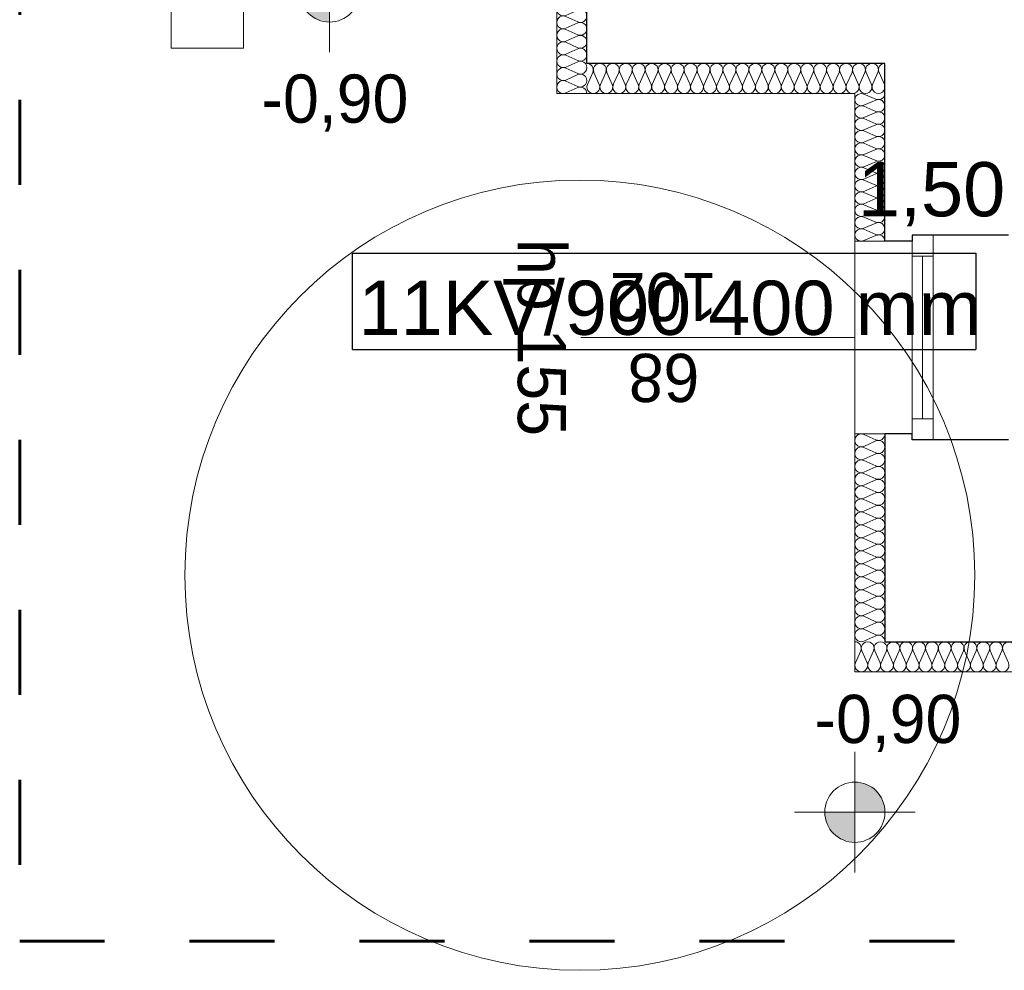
# Model space of a CAD drawing. Extents: x -497945 to -454853, y -17656 to 94650.
# Tile 10 of 62: x -493904 to -490634, y 27374 to 30530. Entities that reach past the tile are written whole.
import ezdxf
from ezdxf.lldxf.tags import DXFTag

# ---------------------------------------------------------------- set-up
doc = ezdxf.new("R2010")
doc.units = 0
doc.header["$MEASUREMENT"] = 0
doc.linetypes.add('Dashed', pattern=[564.444447, 282.222223, -282.222223])
doc.layers.get('0').update_dxf_attribs({"color": 252})
for name, color, linetype in [('Inwent Izolacje', 252, 'Continuous'), ('INWENT RZĘDNE', 252, 'Continuous'), ('IS_Text_Armatury_podłączeniowej_grz._dolnozas.', 7, 'Continuous'), ('IS_Text_Armatury_Therm', 7, 'Continuous'), ('IS_Text_Odbiornikow_Therm', 7, 'Continuous')]:
    doc.layers.add(name, color=color, linetype=linetype)
for name, color, linetype, lineweight in [('Inwent Izolacje_Nr_Pióra__2', 252, 'Continuous', 13), ('INWENT RZĘDNE_Nr_Pióra__21', 252, 'Continuous', 9), ('INWENT. OKNA_Nr_Pióra__21', 252, 'Continuous', 9), ('INWENT. OKNA_Nr_Pióra__5', 252, 'Continuous', 13), ('INWENT.ŚCIANY_Nr_Pióra__1', 252, 'Continuous', 25), ('INWENT.ŚCIANY_Nr_Pióra__20', 252, 'Continuous', 60), ('INWENT.ŚCIANY_Nr_Pióra__21', 252, 'Continuous', 9), ('INWENT.ŚCIANY_Nr_Pióra__3', 252, 'Continuous', 13)]:
    doc.layers.add(name, color=color, linetype=linetype, lineweight=lineweight)
doc.styles.add('GENERATED_STYLE_1', font='txt')
doc.styles.add('GENERATED_STYLE_5', font='txt')
doc.styles.get("Standard").update_dxf_attribs({"font": 'txt', "bigfont": 'BIGFONT.SHX'})
tags = doc.linetypes.add('SOLID', pattern=[10, 10, 0]).pattern_tags.tags
tags[6:7] = [DXFTag(74, 4), DXFTag(75, 0), DXFTag(340, '0'), DXFTag(46, 0.0), DXFTag(50, 0.0), DXFTag(44, 0.0), DXFTag(45, 0.0)]
tags[4:5] = [DXFTag(74, 4), DXFTag(75, 0), DXFTag(340, '0'), DXFTag(46, 0.0), DXFTag(50, 0.0), DXFTag(44, 0.0), DXFTag(45, 0.0)]
doc.linetypes.add('Zigzag', pattern='A,0,[1,Łąkowo świetlica PAB1.Shx,S=2.239859,R=0,X=0,Y=-0.070556],-282.222223,0', length=282.222223)

# ---------------------------------------------------------------- blocks, each defined once
blk = doc.blocks.new('Izolacja cieplna 14_125', base_point=(-491130.2, 28464.5))
at = {"layer": 'Inwent Izolacje_Nr_Pióra__2', "linetype": 'Continuous'}
for p, q in [((-491128.4, 28394.3), (-491110.7, 28434.7)), ((-491107.1, 28434.7), (-491089.3, 28394.3)), ((-491085.8, 28394.3), (-491068, 28434.7)), ((-491064.4, 28434.7), (-491046.7, 28394.3)), ((-491043.1, 28394.3), (-491025.4, 28434.7)), ((-491021.8, 28434.7), (-491004, 28394.3)), ((-491000.5, 28394.3), (-490982.7, 28434.7)), ((-490979.1, 28434.7), (-490961.4, 28394.3)), ((-490957.8, 28394.3), (-490940.1, 28434.7)), ((-490936.5, 28434.7), (-490918.8, 28394.3)), ((-490915.2, 28394.3), (-490897.4, 28434.7)), ((-490893.8, 28434.7), (-490876.1, 28394.3)), ((-490872.5, 28394.3), (-490854.8, 28434.7)), ((-490851.2, 28434.7), (-490833.5, 28394.3)), ((-490829.9, 28394.3), (-490812.1, 28434.7)), ((-490808.6, 28434.7), (-490790.8, 28394.3)), ((-490787.2, 28394.3), (-490769.5, 28434.7)), ((-490765.9, 28434.7), (-490748.2, 28394.3)), ((-490744.6, 28394.3), (-490726.9, 28434.7)), ((-490723.3, 28434.7), (-490705.5, 28394.3)), ((-490701.9, 28394.3), (-490684.2, 28434.7)), ((-490680.6, 28434.7), (-490662.9, 28394.3)), ((-490659.3, 28394.3), (-490641.6, 28434.7)), ((-490638, 28434.7), (-490620.2, 28394.3))]:
    blk.add_line(p, q, dxfattribs=at)
for centre, start_param, end_param in [((-491130.2, 28443.3), 5.870392, 7.853982), ((-491087.5, 28443.3), 5.870392, 9.837571), ((-491044.9, 28443.3), 5.870392, 9.837571), ((-491002.3, 28443.3), 5.870392, 9.837571), ((-490959.6, 28443.3), 5.870392, 9.837571), ((-490917, 28443.3), 5.870392, 9.837571), ((-490874.3, 28443.3), 5.870392, 9.837571), ((-490831.7, 28443.3), 5.870392, 9.837571), ((-490789, 28443.3), 5.870392, 9.837571), ((-490746.4, 28443.3), 5.870392, 9.837571), ((-490703.7, 28443.3), 5.870392, 9.837571), ((-490661.1, 28443.3), 5.870392, 9.837571), ((-490618.5, 28443.3), 5.870392, 9.837571), ((-491108.9, 28385.8), 2.728799, 6.695979), ((-491066.2, 28385.8), 2.728799, 6.695979), ((-491023.6, 28385.8), 2.728799, 6.695979), ((-490980.9, 28385.8), 2.728799, 6.695979), ((-490938.3, 28385.8), 2.728799, 6.695979), ((-490895.6, 28385.8), 2.728799, 6.695979), ((-490853, 28385.8), 2.728799, 6.695979), ((-490810.4, 28385.8), 2.728799, 6.695979), ((-490767.7, 28385.8), 2.728799, 6.695979), ((-490725.1, 28385.8), 2.728799, 6.695979), ((-490682.4, 28385.8), 2.728799, 6.695979), ((-490639.8, 28385.8), 2.728799, 6.695979)]:
    blk.add_ellipse(centre, major_axis=(21.3, 0), ratio=0.997444, start_param=start_param, end_param=end_param, dxfattribs=at)
blk = doc.blocks.new('Izolacja cieplna 14_126', base_point=(-491030.2, 29154.5))
at = {"layer": 'Inwent Izolacje_Nr_Pióra__2', "linetype": 'Continuous'}
for p, q in [((-491100.4, 29152.7), (-491060, 29134.8)), ((-491060, 29131.2), (-491100.4, 29113.2)), ((-491100.4, 29109.6), (-491060, 29091.7)), ((-491060, 29088), (-491100.4, 29070.1)), ((-491100.4, 29066.5), (-491060, 29048.5)), ((-491060, 29044.9), (-491100.4, 29027)), ((-491100.4, 29023.4), (-491060, 29005.4)), ((-491060, 29001.8), (-491100.4, 28983.9)), ((-491100.4, 28980.2), (-491060, 28962.3)), ((-491060, 28958.7), (-491100.4, 28940.7)), ((-491100.4, 28937.1), (-491060, 28919.2)), ((-491060, 28915.5), (-491100.4, 28897.6)), ((-491100.4, 28894), (-491060, 28876)), ((-491060, 28872.4), (-491100.4, 28854.5)), ((-491100.4, 28850.9), (-491060, 28832.9)), ((-491060, 28829.3), (-491100.4, 28811.4)), ((-491100.4, 28807.7), (-491060, 28789.8)), ((-491060, 28786.2), (-491100.4, 28768.2)), ((-491100.4, 28764.6), (-491060, 28746.7)), ((-491060, 28743), (-491100.4, 28725.1)), ((-491100.4, 28721.5), (-491060, 28703.5)), ((-491060, 28699.9), (-491100.4, 28682)), ((-491100.4, 28678.4), (-491060, 28660.4)), ((-491060, 28656.8), (-491100.4, 28638.9)), ((-491100.4, 28635.2), (-491060, 28617.3)), ((-491060, 28613.7), (-491100.4, 28595.7)), ((-491100.4, 28592.1), (-491060, 28574.2)), ((-491060, 28570.5), (-491100.4, 28552.6)), ((-491100.4, 28549), (-491060, 28531)), ((-491060, 28527.4), (-491100.4, 28509.5)), ((-491100.4, 28505.9), (-491060, 28487.9)), ((-491060, 28484.3), (-491100.4, 28466.4))]:
    blk.add_line(p, q, dxfattribs=at)
for centre, start_param, end_param in [((-491108.9, 29133), 2.728799, 6.695979), ((-491051.5, 29154.5), 5.870392, 7.853982), ((-491051.5, 29111.4), 5.870392, 9.837571), ((-491108.9, 29089.9), 2.728799, 6.695979), ((-491108.9, 29046.7), 2.728799, 6.695979), ((-491051.5, 29068.3), 5.870392, 9.837571), ((-491051.5, 29025.2), 5.870392, 9.837571), ((-491108.9, 29003.6), 2.728799, 6.695979), ((-491051.5, 28982), 5.870392, 9.837571), ((-491108.9, 28960.5), 2.728799, 6.695979), ((-491108.9, 28917.4), 2.728799, 6.695979), ((-491051.5, 28938.9), 5.870392, 9.837571), ((-491051.5, 28895.8), 5.870392, 9.837571), ((-491108.9, 28874.2), 2.728799, 6.695979), ((-491051.5, 28852.7), 5.870392, 9.837571), ((-491108.9, 28831.1), 2.728799, 6.695979), ((-491108.9, 28788), 2.728799, 6.695979), ((-491051.5, 28809.5), 5.870392, 9.837571), ((-491051.5, 28766.4), 5.870392, 9.837571), ((-491108.9, 28744.9), 2.728799, 6.695979), ((-491051.5, 28723.3), 5.870392, 9.837571), ((-491108.9, 28701.7), 2.728799, 6.695979), ((-491108.9, 28658.6), 2.728799, 6.695979), ((-491051.5, 28680.2), 5.870392, 9.837571), ((-491051.5, 28637), 5.870392, 9.837571), ((-491108.9, 28615.5), 2.728799, 6.695979), ((-491051.5, 28593.9), 5.870392, 9.837571), ((-491108.9, 28572.4), 2.728799, 6.695979), ((-491108.9, 28529.2), 2.728799, 6.695979), ((-491051.5, 28550.8), 5.870392, 9.837571), ((-491051.5, 28507.7), 5.870392, 9.837571), ((-491108.9, 28486.1), 2.728799, 6.695979), ((-491051.5, 28464.5), 1.570796, 3.554385)]:
    blk.add_ellipse(centre, major_axis=(0, -21.6), ratio=0.986333, start_param=start_param, end_param=end_param, dxfattribs=at)
blk = doc.blocks.new('Izolacja cieplna 14_127', base_point=(-492020.2, 30384.5))
at = {"layer": 'Inwent Izolacje_Nr_Pióra__2', "linetype": 'Continuous'}
for p, q in [((-492018.4, 30314.3), (-492000.5, 30354.7)), ((-491996.9, 30354.7), (-491979, 30314.3)), ((-491975.3, 30314.3), (-491957.4, 30354.7)), ((-491953.8, 30354.7), (-491935.9, 30314.3)), ((-491932.3, 30314.3), (-491914.4, 30354.7)), ((-491910.8, 30354.7), (-491892.9, 30314.3)), ((-491889.2, 30314.3), (-491871.3, 30354.7)), ((-491867.7, 30354.7), (-491849.8, 30314.3)), ((-491846.2, 30314.3), (-491828.3, 30354.7)), ((-491824.7, 30354.7), (-491806.8, 30314.3)), ((-491803.2, 30314.3), (-491785.3, 30354.7)), ((-491781.6, 30354.7), (-491763.7, 30314.3)), ((-491760.1, 30314.3), (-491742.2, 30354.7)), ((-491738.6, 30354.7), (-491720.7, 30314.3)), ((-491717.1, 30314.3), (-491699.2, 30354.7)), ((-491695.6, 30354.7), (-491677.6, 30314.3)), ((-491674, 30314.3), (-491656.1, 30354.7)), ((-491652.5, 30354.7), (-491634.6, 30314.3)), ((-491631, 30314.3), (-491613.1, 30354.7)), ((-491609.5, 30354.7), (-491591.6, 30314.3)), ((-491587.9, 30314.3), (-491570, 30354.7)), ((-491566.4, 30354.7), (-491548.5, 30314.3)), ((-491544.9, 30314.3), (-491527, 30354.7)), ((-491523.4, 30354.7), (-491505.5, 30314.3)), ((-491501.9, 30314.3), (-491484, 30354.7)), ((-491480.3, 30354.7), (-491462.4, 30314.3)), ((-491458.8, 30314.3), (-491440.9, 30354.7)), ((-491437.3, 30354.7), (-491419.4, 30314.3)), ((-491415.8, 30314.3), (-491397.9, 30354.7)), ((-491394.2, 30354.7), (-491376.3, 30314.3)), ((-491372.7, 30314.3), (-491354.8, 30354.7)), ((-491351.2, 30354.7), (-491333.3, 30314.3)), ((-491329.7, 30314.3), (-491311.8, 30354.7)), ((-491308.2, 30354.7), (-491290.3, 30314.3)), ((-491286.6, 30314.3), (-491268.7, 30354.7)), ((-491265.1, 30354.7), (-491247.2, 30314.3)), ((-491243.6, 30314.3), (-491225.7, 30354.7)), ((-491222.1, 30354.7), (-491204.2, 30314.3)), ((-491200.6, 30314.3), (-491182.6, 30354.7)), ((-491179, 30354.7), (-491161.1, 30314.3)), ((-491157.5, 30314.3), (-491139.6, 30354.7)), ((-491136, 30354.7), (-491118.1, 30314.3)), ((-491114.5, 30314.3), (-491096.6, 30354.7)), ((-491092.9, 30354.7), (-491075, 30314.3)), ((-491071.4, 30314.3), (-491053.5, 30354.7)), ((-491049.9, 30354.7), (-491032, 30314.3))]:
    blk.add_line(p, q, dxfattribs=at)
for centre, start_param, end_param in [((-492020.2, 30363.3), 5.870392, 7.853982), ((-491977.1, 30363.3), 5.870392, 9.837571), ((-491934.1, 30363.3), 5.870392, 9.837571), ((-491891.1, 30363.3), 5.870392, 9.837571), ((-491848, 30363.3), 5.870392, 9.837571), ((-491805, 30363.3), 5.870392, 9.837571), ((-491761.9, 30363.3), 5.870392, 9.837571), ((-491718.9, 30363.3), 5.870392, 9.837571), ((-491675.8, 30363.3), 5.870392, 9.837571), ((-491632.8, 30363.3), 5.870392, 9.837571), ((-491589.8, 30363.3), 5.870392, 9.837571), ((-491546.7, 30363.3), 5.870392, 9.837571), ((-491503.7, 30363.3), 5.870392, 9.837571), ((-491460.6, 30363.3), 5.870392, 9.837571), ((-491417.6, 30363.3), 5.870392, 9.837571), ((-491374.5, 30363.3), 5.870392, 9.837571), ((-491331.5, 30363.3), 5.870392, 9.837571), ((-491288.4, 30363.3), 5.870392, 9.837571), ((-491245.4, 30363.3), 5.870392, 9.837571), ((-491202.4, 30363.3), 5.870392, 9.837571), ((-491159.3, 30363.3), 5.870392, 9.837571), ((-491116.3, 30363.3), 5.870392, 9.837571), ((-491073.2, 30363.3), 5.870392, 9.837571), ((-491030.2, 30363.3), 1.570796, 3.554385), ((-491998.7, 30305.8), 2.728799, 6.695979), ((-491955.6, 30305.8), 2.728799, 6.695979), ((-491912.6, 30305.8), 2.728799, 6.695979), ((-491869.5, 30305.8), 2.728799, 6.695979), ((-491826.5, 30305.8), 2.728799, 6.695979), ((-491783.4, 30305.8), 2.728799, 6.695979), ((-491740.4, 30305.8), 2.728799, 6.695979), ((-491697.4, 30305.8), 2.728799, 6.695979), ((-491654.3, 30305.8), 2.728799, 6.695979), ((-491611.3, 30305.8), 2.728799, 6.695979), ((-491568.2, 30305.8), 2.728799, 6.695979), ((-491525.2, 30305.8), 2.728799, 6.695979), ((-491482.1, 30305.8), 2.728799, 6.695979), ((-491439.1, 30305.8), 2.728799, 6.695979), ((-491396.1, 30305.8), 2.728799, 6.695979), ((-491353, 30305.8), 2.728799, 6.695979), ((-491310, 30305.8), 2.728799, 6.695979), ((-491266.9, 30305.8), 2.728799, 6.695979), ((-491223.9, 30305.8), 2.728799, 6.695979), ((-491180.8, 30305.8), 2.728799, 6.695979), ((-491137.8, 30305.8), 2.728799, 6.695979), ((-491094.8, 30305.8), 2.728799, 6.695979), ((-491051.7, 30305.8), 2.728799, 6.695979)]:
    blk.add_ellipse(centre, major_axis=(21.5, 0), ratio=0.988201, start_param=start_param, end_param=end_param, dxfattribs=at)
blk = doc.blocks.new('Izolacja cieplna 14_128', base_point=(-491030.2, 30284.5))
at = {"layer": 'Inwent Izolacje_Nr_Pióra__2', "linetype": 'Continuous'}
for p, q in [((-491100.4, 30282.8), (-491060, 30265.8)), ((-491060, 30262.4), (-491100.4, 30245.4)), ((-491100.4, 30242), (-491060, 30225)), ((-491060, 30221.6), (-491100.4, 30204.6)), ((-491100.4, 30201.2), (-491060, 30184.2)), ((-491060, 30180.7), (-491100.4, 30163.8)), ((-491100.4, 30160.3), (-491060, 30143.3)), ((-491060, 30139.9), (-491100.4, 30122.9)), ((-491100.4, 30119.5), (-491060, 30102.5)), ((-491060, 30099.1), (-491100.4, 30082.1)), ((-491100.4, 30078.7), (-491060, 30061.7)), ((-491060, 30058.2), (-491100.4, 30041.3)), ((-491100.4, 30037.8), (-491060, 30020.8)), ((-491060, 30017.4), (-491100.4, 30000.4)), ((-491100.4, 29997), (-491060, 29980)), ((-491060, 29976.6), (-491100.4, 29959.6)), ((-491100.4, 29956.2), (-491060, 29939.2)), ((-491060, 29935.7), (-491100.4, 29918.8)), ((-491100.4, 29915.3), (-491060, 29898.3)), ((-491060, 29894.9), (-491100.4, 29877.9)), ((-491100.4, 29874.5), (-491060, 29857.5)), ((-491060, 29854.1), (-491100.4, 29837.1)), ((-491100.4, 29833.7), (-491060, 29816.7)), ((-491060, 29813.2), (-491100.4, 29796.3))]:
    blk.add_line(p, q, dxfattribs=at)
for centre, start_param, end_param in [((-491108.9, 30264.1), 1.158003, 5.125183), ((-491051.5, 30284.5), 4.299596, 6.283185), ((-491051.5, 30243.7), 4.299595, 8.266774), ((-491108.9, 30223.3), 1.158003, 5.125183), ((-491051.5, 30202.9), 4.299595, 8.266774), ((-491108.9, 30182.5), 1.158003, 5.125183), ((-491051.5, 30162), 4.299595, 8.266774), ((-491108.9, 30141.6), 1.158003, 5.125183), ((-491108.9, 30100.8), 1.158003, 5.125183), ((-491051.5, 30121.2), 4.299595, 8.266774), ((-491051.5, 30080.4), 4.299595, 8.266774), ((-491108.9, 30060), 1.158003, 5.125183), ((-491051.5, 30039.5), 4.299595, 8.266774), ((-491108.9, 30019.1), 1.158003, 5.125183), ((-491051.5, 29998.7), 4.299595, 8.266774), ((-491108.9, 29978.3), 1.158003, 5.125183), ((-491108.9, 29937.5), 1.158003, 5.125183), ((-491051.5, 29957.9), 4.299595, 8.266774), ((-491108.9, 29896.6), 1.158003, 5.125183), ((-491051.5, 29917), 4.299595, 8.266774), ((-491051.5, 29876.2), 4.299595, 8.266774), ((-491108.9, 29855.8), 1.158003, 5.125183), ((-491051.5, 29835.4), 4.299595, 8.266774), ((-491108.9, 29815), 1.158003, 5.125183), ((-491051.5, 29794.5), 0, 1.983589)]:
    blk.add_ellipse(centre, major_axis=(21.3, 0), ratio=0.95998, start_param=start_param, end_param=end_param, dxfattribs=at)
blk = doc.blocks.new('Izolacja cieplna 14_129', base_point=(-492020.2, 32559.5))
at = {"layer": 'Inwent Izolacje_Nr_Pióra__2', "linetype": 'Continuous'}
for p, q in [((-492090.4, 32557.7), (-492050, 32539.9)), ((-492050, 32536.3), (-492090.4, 32518.4)), ((-492090.4, 32514.8), (-492050, 32497)), ((-492050, 32493.3), (-492090.4, 32475.5)), ((-492090.4, 32471.9), (-492050, 32454)), ((-492050, 32450.4), (-492090.4, 32432.6)), ((-492090.4, 32429), (-492050, 32411.1)), ((-492050, 32407.5), (-492090.4, 32389.6)), ((-492090.4, 32386), (-492050, 32368.2)), ((-492050, 32364.6), (-492090.4, 32346.7)), ((-492090.4, 32343.1), (-492050, 32325.3)), ((-492050, 32321.7), (-492090.4, 32303.8)), ((-492090.4, 32300.2), (-492050, 32282.3)), ((-492050, 32278.7), (-492090.4, 32260.9)), ((-492090.4, 32257.3), (-492050, 32239.4)), ((-492050, 32235.8), (-492090.4, 32217.9)), ((-492090.4, 32214.3), (-492050, 32196.5)), ((-492050, 32192.9), (-492090.4, 32175)), ((-492090.4, 32171.4), (-492050, 32153.6)), ((-492050, 32150), (-492090.4, 32132.1)), ((-492090.4, 32128.5), (-492050, 32110.6)), ((-492050, 32107), (-492090.4, 32089.2)), ((-492090.4, 32085.6), (-492050, 32067.7)), ((-492050, 32064.1), (-492090.4, 32046.2)), ((-492090.4, 32042.6), (-492050, 32024.8)), ((-492050, 32021.2), (-492090.4, 32003.3)), ((-492090.4, 31999.7), (-492050, 31981.9)), ((-492050, 31978.3), (-492090.4, 31960.4)), ((-492090.4, 31956.8), (-492050, 31938.9)), ((-492050, 31935.3), (-492090.4, 31917.5)), ((-492090.4, 31913.9), (-492050, 31896)), ((-492050, 31892.4), (-492090.4, 31874.6)), ((-492090.4, 31870.9), (-492050, 31853.1)), ((-492050, 31849.5), (-492090.4, 31831.6)), ((-492090.4, 31828), (-492050, 31810.2)), ((-492050, 31806.6), (-492090.4, 31788.7)), ((-492090.4, 31785.1), (-492050, 31767.2)), ((-492050, 31763.6), (-492090.4, 31745.8)), ((-492090.4, 31742.2), (-492050, 31724.3)), ((-492050, 31720.7), (-492090.4, 31702.9)), ((-492090.4, 31699.2), (-492050, 31681.4)), ((-492050, 31677.8), (-492090.4, 31659.9)), ((-492090.4, 31656.3), (-492050, 31638.5)), ((-492050, 31634.9), (-492090.4, 31617)), ((-492090.4, 31613.4), (-492050, 31595.5)), ((-492050, 31591.9), (-492090.4, 31574.1)), ((-492090.4, 31570.5), (-492050, 31552.6)), ((-492050, 31549), (-492090.4, 31531.2)), ((-492090.4, 31527.5), (-492050, 31509.7)), ((-492050, 31506.1), (-492090.4, 31488.2)), ((-492090.4, 31484.6), (-492050, 31466.8)), ((-492050, 31463.2), (-492090.4, 31445.3)), ((-492090.4, 31441.7), (-492050, 31423.8)), ((-492050, 31420.2), (-492090.4, 31402.4)), ((-492090.4, 31398.8), (-492050, 31380.9)), ((-492050, 31377.3), (-492090.4, 31359.5)), ((-492090.4, 31355.8), (-492050, 31338)), ((-492050, 31334.4), (-492090.4, 31316.5)), ((-492090.4, 31312.9), (-492050, 31295.1)), ((-492050, 31291.5), (-492090.4, 31273.6)), ((-492090.4, 31270), (-492050, 31252.1)), ((-492050, 31248.5), (-492090.4, 31230.7)), ((-492090.4, 31227.1), (-492050, 31209.2)), ((-492050, 31205.6), (-492090.4, 31187.8)), ((-492090.4, 31184.2), (-492050, 31166.3)), ((-492050, 31162.7), (-492090.4, 31144.8)), ((-492090.4, 31141.2), (-492050, 31123.4)), ((-492050, 31119.8), (-492090.4, 31101.9)), ((-492090.4, 31098.3), (-492050, 31080.4)), ((-492050, 31076.8), (-492090.4, 31059)), ((-492090.4, 31055.4), (-492050, 31037.5)), ((-492050, 31033.9), (-492090.4, 31016.1)), ((-492090.4, 31012.5), (-492050, 30994.6)), ((-492050, 30991), (-492090.4, 30973.1)), ((-492090.4, 30969.5), (-492050, 30951.7)), ((-492050, 30948.1), (-492090.4, 30930.2)), ((-492090.4, 30926.6), (-492050, 30908.7)), ((-492050, 30905.1), (-492090.4, 30887.3)), ((-492090.4, 30883.7), (-492050, 30865.8)), ((-492050, 30862.2), (-492090.4, 30844.4)), ((-492090.4, 30840.8), (-492050, 30822.9)), ((-492050, 30819.3), (-492090.4, 30801.4)), ((-492090.4, 30797.8), (-492050, 30780)), ((-492050, 30776.4), (-492090.4, 30758.5)), ((-492090.4, 30754.9), (-492050, 30737)), ((-492050, 30733.4), (-492090.4, 30715.6)), ((-492090.4, 30712), (-492050, 30694.1)), ((-492050, 30690.5), (-492090.4, 30672.7)), ((-492090.4, 30669.1), (-492050, 30651.2)), ((-492050, 30647.6), (-492090.4, 30629.7)), ((-492090.4, 30626.1), (-492050, 30608.3)), ((-492050, 30604.7), (-492090.4, 30586.8)), ((-492090.4, 30583.2), (-492050, 30565.4)), ((-492050, 30561.7), (-492090.4, 30543.9)), ((-492090.4, 30540.3), (-492050, 30522.4)), ((-492050, 30518.8), (-492090.4, 30501)), ((-492090.4, 30497.4), (-492050, 30479.5)), ((-492050, 30475.9), (-492090.4, 30458)), ((-492090.4, 30454.4), (-492050, 30436.6)), ((-492050, 30433), (-492090.4, 30415.1)), ((-492090.4, 30411.5), (-492050, 30393.7)), ((-492050, 30390), (-492090.4, 30372.2)), ((-492090.4, 30368.6), (-492050, 30350.7)), ((-492050, 30347.1), (-492090.4, 30329.3)), ((-492090.4, 30325.7), (-492050, 30307.8)), ((-492050, 30304.2), (-492090.4, 30286.3))]:
    blk.add_line(p, q, dxfattribs=at)
for centre, start_param, end_param in [((-492098.9, 32538.1), 2.728799, 6.695979), ((-492041.5, 32559.5), 5.870392, 7.853982), ((-492041.5, 32516.6), 5.870392, 9.837571), ((-492098.9, 32495.2), 2.728799, 6.695979), ((-492098.9, 32452.2), 2.728799, 6.695979), ((-492041.5, 32473.7), 5.870392, 9.837571), ((-492041.5, 32430.8), 5.870392, 9.837571), ((-492098.9, 32409.3), 2.728799, 6.695979), ((-492041.5, 32387.8), 5.870392, 9.837571), ((-492098.9, 32366.4), 2.728799, 6.695979), ((-492098.9, 32323.5), 2.728799, 6.695979), ((-492041.5, 32344.9), 5.870392, 9.837571), ((-492041.5, 32302), 5.870392, 9.837571), ((-492098.9, 32280.5), 2.728799, 6.695979), ((-492041.5, 32259.1), 5.870392, 9.837571), ((-492098.9, 32237.6), 2.728799, 6.695979), ((-492098.9, 32194.7), 2.728799, 6.695979), ((-492041.5, 32216.1), 5.870392, 9.837571), ((-492098.9, 32151.8), 2.728799, 6.695979), ((-492041.5, 32173.2), 5.870392, 9.837571), ((-492041.5, 32130.3), 5.870392, 9.837571), ((-492098.9, 32108.8), 2.728799, 6.695979), ((-492041.5, 32087.4), 5.870392, 9.837571), ((-492098.9, 32065.9), 2.728799, 6.695979), ((-492098.9, 32023), 2.728799, 6.695979), ((-492041.5, 32044.4), 5.870392, 9.837571), ((-492041.5, 32001.5), 5.870392, 9.837571), ((-492098.9, 31980.1), 2.728799, 6.695979), ((-492041.5, 31958.6), 5.870392, 9.837571), ((-492098.9, 31937.1), 2.728799, 6.695979), ((-492098.9, 31894.2), 2.728799, 6.695979), ((-492041.5, 31915.7), 5.870392, 9.837571), ((-492041.5, 31872.7), 5.870392, 9.837571), ((-492098.9, 31851.3), 2.728799, 6.695979), ((-492041.5, 31829.8), 5.870392, 9.837571), ((-492098.9, 31808.4), 2.728799, 6.695979), ((-492098.9, 31765.4), 2.728799, 6.695979), ((-492041.5, 31786.9), 5.870392, 9.837571), ((-492041.5, 31744), 5.870392, 9.837571), ((-492098.9, 31722.5), 2.728799, 6.695979), ((-492041.5, 31701), 5.870392, 9.837571), ((-492098.9, 31679.6), 2.728799, 6.695979), ((-492098.9, 31636.7), 2.728799, 6.695979), ((-492041.5, 31658.1), 5.870392, 9.837571), ((-492041.5, 31615.2), 5.870392, 9.837571), ((-492098.9, 31593.7), 2.728799, 6.695979), ((-492041.5, 31572.3), 5.870392, 9.837571), ((-492098.9, 31550.8), 2.728799, 6.695979), ((-492098.9, 31507.9), 2.728799, 6.695979), ((-492041.5, 31529.4), 5.870392, 9.837571), ((-492098.9, 31465), 2.728799, 6.695979), ((-492041.5, 31486.4), 5.870392, 9.837571), ((-492041.5, 31443.5), 5.870392, 9.837571), ((-492098.9, 31422), 2.728799, 6.695979), ((-492041.5, 31400.6), 5.870392, 9.837571), ((-492098.9, 31379.1), 2.728799, 6.695979), ((-492098.9, 31336.2), 2.728799, 6.695979), ((-492041.5, 31357.7), 5.870392, 9.837571), ((-492041.5, 31314.7), 5.870392, 9.837571), ((-492098.9, 31293.3), 2.728799, 6.695979), ((-492041.5, 31271.8), 5.870392, 9.837571), ((-492098.9, 31250.3), 2.728799, 6.695979), ((-492098.9, 31207.4), 2.728799, 6.695979), ((-492041.5, 31228.9), 5.870392, 9.837571), ((-492041.5, 31186), 5.870392, 9.837571), ((-492098.9, 31164.5), 2.728799, 6.695979), ((-492041.5, 31143), 5.870392, 9.837571), ((-492098.9, 31121.6), 2.728799, 6.695979), ((-492098.9, 31078.6), 2.728799, 6.695979), ((-492041.5, 31100.1), 5.870392, 9.837571), ((-492041.5, 31057.2), 5.870392, 9.837571), ((-492098.9, 31035.7), 2.728799, 6.695979), ((-492041.5, 31014.3), 5.870392, 9.837571), ((-492098.9, 30992.8), 2.728799, 6.695979), ((-492098.9, 30949.9), 2.728799, 6.695979), ((-492041.5, 30971.3), 5.870392, 9.837571), ((-492041.5, 30928.4), 5.870392, 9.837571), ((-492098.9, 30906.9), 2.728799, 6.695979), ((-492041.5, 30885.5), 5.870392, 9.837571), ((-492098.9, 30864), 2.728799, 6.695979), ((-492098.9, 30821.1), 2.728799, 6.695979), ((-492041.5, 30842.6), 5.870392, 9.837571), ((-492041.5, 30799.6), 5.870392, 9.837571), ((-492098.9, 30778.2), 2.728799, 6.695979), ((-492041.5, 30756.7), 5.870392, 9.837571), ((-492098.9, 30735.2), 2.728799, 6.695979), ((-492041.5, 30713.8), 5.870392, 9.837571), ((-492098.9, 30692.3), 2.728799, 6.695979), ((-492098.9, 30649.4), 2.728799, 6.695979), ((-492041.5, 30670.9), 5.870392, 9.837571), ((-492041.5, 30627.9), 5.870392, 9.837571), ((-492098.9, 30606.5), 2.728799, 6.695979), ((-492041.5, 30585), 5.870392, 9.837571), ((-492098.9, 30563.5), 2.728799, 6.695979), ((-492098.9, 30520.6), 2.728799, 6.695979), ((-492041.5, 30542.1), 5.870392, 9.837571), ((-492041.5, 30499.2), 5.870392, 9.837571), ((-492098.9, 30477.7), 2.728799, 6.695979), ((-492041.5, 30456.2), 5.870392, 9.837571), ((-492098.9, 30434.8), 2.728799, 6.695979), ((-492098.9, 30391.9), 2.728799, 6.695979), ((-492041.5, 30413.3), 5.870392, 9.837571), ((-492041.5, 30370.4), 5.870392, 9.837571), ((-492098.9, 30348.9), 2.728799, 6.695979), ((-492041.5, 30327.5), 5.870392, 9.837571), ((-492098.9, 30306), 2.728799, 6.695979), ((-492041.5, 30284.5), 1.570796, 3.554385)]:
    blk.add_ellipse(centre, major_axis=(0, -21.5), ratio=0.99094, start_param=start_param, end_param=end_param, dxfattribs=at)
blk = doc.blocks.new('Koty wysokościowe_16', base_point=(-491130.2, 27898.5))
at = {"layer": 'INWENT RZĘDNE_Nr_Pióra__21', "linetype": 'Continuous'}
for points in [[(-491130.2, 27898.5), (-491030.2, 27898.5), (-491037.8, 27936.8), (-491059.5, 27969.3), (-491091.9, 27990.9), (-491130.2, 27998.5)], [(-491130.2, 27898.5), (-491230.2, 27898.5), (-491222.6, 27860.3), (-491200.9, 27827.8), (-491168.5, 27806.2), (-491130.2, 27798.5)]]:
    blk.add_hatch(color=256, dxfattribs=at).paths.add_polyline_path(points, flags=0)
for p, q in [((-491130.2, 27698.5), (-491130.2, 28098.5)), ((-491330.2, 27898.5), (-490930.2, 27898.5))]:
    blk.add_line(p, q, dxfattribs=at)
blk.add_circle((-491130.2, 27898.5), 100, dxfattribs=at)
at = {"layer": 'INWENT RZĘDNE_Nr_Pióra__21', "insert": (-491264.1, 28098.5), "char_height": 160, "attachment_point": 7, "style": 'GENERATED_STYLE_1'}
blk.add_mtext('{-0,90}', dxfattribs=at)
blk = doc.blocks.new('Koty wysokościowe_21', base_point=(-492874.7, 30621.8))
at = {"layer": 'INWENT RZĘDNE_Nr_Pióra__21', "linetype": 'Continuous'}
for points in [[(-492874.7, 30621.8), (-492774.7, 30621.8), (-492782.3, 30660.1), (-492804, 30692.5), (-492836.5, 30714.2), (-492874.7, 30721.8)], [(-492874.7, 30621.8), (-492974.7, 30621.8), (-492967.1, 30583.6), (-492945.4, 30551.1), (-492913, 30529.4), (-492874.7, 30521.8)]]:
    blk.add_hatch(color=256, dxfattribs=at).paths.add_polyline_path(points, flags=0)
for p, q in [((-492874.7, 30421.8), (-492874.7, 30821.8)), ((-493074.7, 30621.8), (-492674.7, 30621.8))]:
    blk.add_line(p, q, dxfattribs=at)
blk.add_circle((-492874.7, 30621.8), 100, dxfattribs=at)
at = {"layer": 'INWENT RZĘDNE_Nr_Pióra__21', "insert": (-493100.6, 30157.8), "char_height": 160, "attachment_point": 7, "style": 'GENERATED_STYLE_1'}
blk.add_mtext('{-0,90}', dxfattribs=at)
blk = doc.blocks.new('A$C685E8BDF')
at = {"layer": 'INWENT. OKNA_Nr_Pióra__5', "color": 252, "linetype": 'Continuous'}
for p, q in [((-19040, 1450), (-19110, 1450)), ((-19110, 1450), (-19110, 770)), ((-19040, 1450), (-19040, 770)), ((-19040, 1380), (-19110, 1380)), ((-19075, 1380), (-19075, 840)), ((-19300, 1110), (-20210, 1110)), ((-19040, 840), (-19110, 840)), ((-19040, 770), (-19110, 770))]:
    blk.add_line(p, q, dxfattribs=at)
at = {"layer": 'INWENT.ŚCIANY_Nr_Pióra__1', "color": 252, "linetype": 'Continuous'}
for p, q in [((-20190, 2020), (-20190, 4195)), ((-19200, 2020), (-20190, 2020)), ((-19200, 1430), (-19200, 2020)), ((-18790, 1450), (-19110, 1450)), ((-19110, 1450), (-19110, 1430)), ((-19110, 1430), (-19200, 1430)), ((-19110, 790), (-19200, 790)), ((-19200, 790), (-19200, 100)), ((-19110, 770), (-19110, 790)), ((-18790, 770), (-19110, 770)), ((-19200, 100), (-14140, 100))]:
    blk.add_line(p, q, dxfattribs=at)
at = {"layer": 'INWENT.ŚCIANY_Nr_Pióra__20', "color": 252, "linetype": 'Dashed'}
for p, q in [((-22073.6, 10365.9), (-22073.6, -893.8)), ((-22073.6, -893.8), (2101.5, -893.8))]:
    blk.add_line(p, q, dxfattribs=at)
at = {"layer": 'INWENT.ŚCIANY_Nr_Pióra__21', "color": 252, "linetype": 'Continuous'}
for p, q in [((-21570, 5820), (-21570, 2070)), ((-21330, 2070), (-21330, 5620)), ((-21570, 2070), (-21330, 2070)), ((-19300, 790), (-19300, 1430))]:
    blk.add_line(p, q, dxfattribs=at)
at = {"layer": 'INWENT.ŚCIANY_Nr_Pióra__3', "color": 252, "linetype": 'Continuous'}
for p, q in [((-20290, 1920), (-20290, 4195)), ((-19300, 1920), (-20290, 1920)), ((-19300, 1430), (-19300, 1920)), ((-19200, 1430), (-19300, 1430)), ((-19200, 790), (-19300, 790)), ((-19300, 0), (-19300, 790)), ((-19300, 0), (-14140, 0))]:
    blk.add_line(p, q, dxfattribs=at)
at = {"layer": 'INWENT.ŚCIANY_Nr_Pióra__3', "color": 252, "linetype": 'Zigzag'}
blk.add_circle((-20213.5, 320.9), 1311.6, dxfattribs=at)
at = {"layer": 'Inwent Izolacje', "color": 252, "linetype": 'Continuous', "lineweight": 13}
for name, p in [('Izolacja cieplna 14_129', (-20190, 4195)), ('Izolacja cieplna 14_127', (-20190, 2020)), ('Izolacja cieplna 14_128', (-19200, 1920)), ('Izolacja cieplna 14_126', (-19200, 790)), ('Izolacja cieplna 14_125', (-19300, 100))]:
    blk.add_blockref(name, p, dxfattribs=at)
at = {"layer": 'INWENT RZĘDNE', "color": 252}
for name, p in [('Koty wysokościowe_21', (-21044.5, 2257.3)), ('Koty wysokościowe_16', (-19300, -466))]:
    blk.add_blockref(name, p, dxfattribs=at)
at = {"layer": 'INWENT. OKNA_Nr_Pióra__21', "color": 252, "linetype": 'Continuous', "insert": (-20259.4, 1110), "char_height": 160, "attachment_point": 2, "rotation": 270, "style": 'GENERATED_STYLE_5'}
blk.add_mtext('{hp 155}', dxfattribs=at)
at = {"layer": 'INWENT. OKNA_Nr_Pióra__21', "color": 252, "linetype": 'Continuous', "insert": (-19935, 895.8), "char_height": 160, "width": 709.227, "attachment_point": 2, "rotation": 180, "line_spacing_factor": 1.007581, "style": 'GENERATED_STYLE_5'}
blk.add_mtext('{68\\P102}', dxfattribs=at)

msp = doc.modelspace()

# ---------------------------------------------------------------- block references
msp.add_blockref('A$C685E8BDF', (-471830.2, 28364.5))

# ---------------------------------------------------------------- next in the draw order: linework, layer by layer
at = {"layer": 'IS_Text_Odbiornikow_Therm', "color": 18, "linetype": 'SOLID', "ltscale": 10, "true_color": 0x000000}
for p, q in [((-492798.5, 29434.7), (-492798.5, 29754.7)), ((-492798.5, 29754.7), (-490728.5, 29754.7)), ((-490728.5, 29754.7), (-490728.5, 29434.7)), ((-492798.5, 29434.7), (-490728.5, 29434.7))]:
    msp.add_line(p, q, dxfattribs=at)

# ---------------------------------------------------------------- next in the draw order: texts
at = {"layer": 'IS_Text_Armatury_podłączeniowej_grz._dolnozas.', "color": 18, "linetype": 'SOLID', "ltscale": 10, "true_color": 0x000000, "insert": (-490674.8, 29893.3), "char_height": 180, "attachment_point": 9}
msp.add_mtext('\\fArial|b0|i0;', dxfattribs=at)
at = {"layer": 'IS_Text_Armatury_Therm', "color": 18, "linetype": 'SOLID', "ltscale": 10, "true_color": 0x000000, "insert": (-490630.9, 29843.3), "char_height": 180, "attachment_point": 9}
msp.add_mtext('\\fArial|b0|i0;1,50  ', dxfattribs=at)
at = {"layer": 'IS_Text_Odbiornikow_Therm', "color": 18, "linetype": 'SOLID', "ltscale": 10, "true_color": 0x000000, "char_height": 180, "attachment_point": 7}
for s, insert in [('\\fArial|b0|i0;11KV/900', (-492778.5, 29480.7)), ('\\fArial|b0|i0;400 mm', (-491617.1, 29480.7))]:
    msp.add_mtext(s, dxfattribs=dict(at, insert=insert))

doc.saveas('drawing.dxf')
